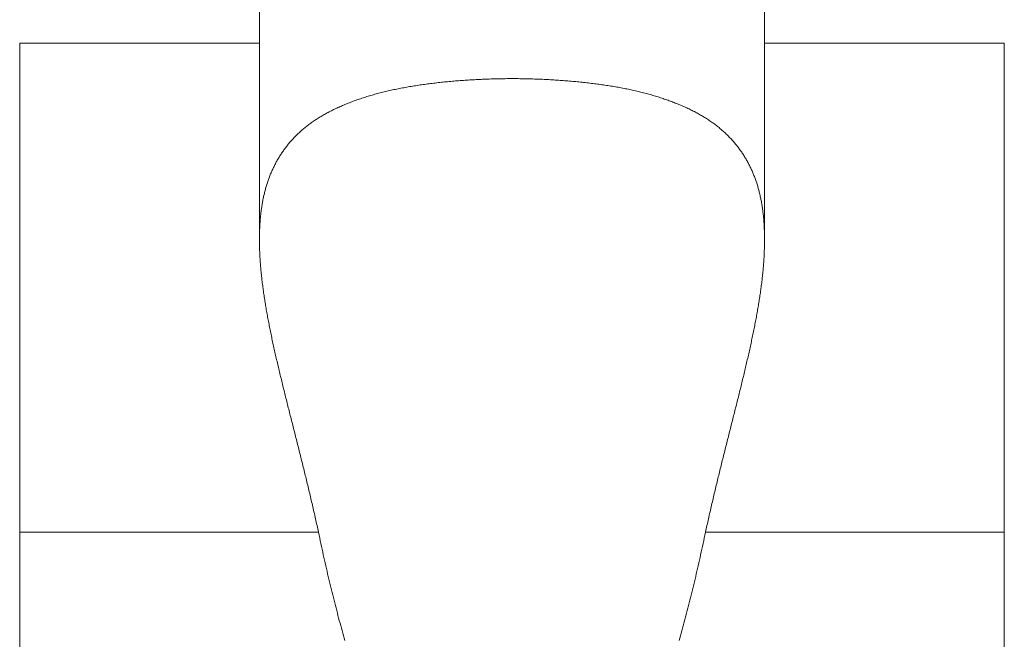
# Model space of a CAD drawing. Header units: millimetres. Extents: x 204754 to 495640, y -178579 to -98814.
# Tile 67 of 179: x 266873 to 266943, y -134381 to -134336. Entities that reach past the tile are written whole.
import ezdxf

# ---------------------------------------------------------------- set-up
doc = ezdxf.new("R2010")
doc.units = ezdxf.units.MM
doc.header["$MEASUREMENT"] = 0
doc.layers.get('0').update_dxf_attribs({"color": 252, "lineweight": 5})
doc.layers.add('P-SANR-FIXT_Nr_pióra__47', color=252, linetype='Continuous', lineweight=5)

# ---------------------------------------------------------------- blocks, each defined once
blk = doc.blocks.new('podkład 20251118')
at = {"layer": 'P-SANR-FIXT_Nr_pióra__47', "color": 252, "linetype": 'Continuous', "lineweight": 5}
for p, q in [((266889.829, -134338.092), (266889.829, -133772.095)), ((266889.829, -134352.095), (266889.829, -133772.095)), ((266925.829, -133772.095), (266925.829, -134338.092)), ((266925.829, -134352.095), (266925.829, -133772.095)), ((266872.74, -134484.521), (266872.74, -134338.092)), ((266872.74, -134338.092), (266889.829, -134338.092)), ((266889.829, -134338.092), (266872.74, -134338.092)), ((266872.74, -134338.092), (266872.74, -134372.937)), ((266925.829, -134338.092), (266942.92, -134338.092)), ((266942.92, -134338.092), (266925.829, -134338.092)), ((266942.92, -134338.092), (266942.92, -134484.521)), ((266942.92, -134372.937), (266942.92, -134338.092)), ((266905.622, -134340.665), (266905.737, -134340.66)), ((266905.737, -134340.66), (266905.852, -134340.655)), ((266905.852, -134340.655), (266905.967, -134340.65)), ((266905.967, -134340.65), (266906.082, -134340.646)), ((266906.082, -134340.646), (266906.197, -134340.642)), ((266906.197, -134340.642), (266906.312, -134340.638)), ((266906.312, -134340.638), (266906.427, -134340.635)), ((266906.427, -134340.635), (266906.543, -134340.631)), ((266906.543, -134340.631), (266906.658, -134340.628)), ((266906.658, -134340.628), (266906.774, -134340.626)), ((266906.774, -134340.626), (266906.889, -134340.623)), ((266906.889, -134340.623), (266907.005, -134340.621)), ((266907.005, -134340.621), (266907.12, -134340.619)), ((266907.12, -134340.619), (266907.236, -134340.617)), ((266907.236, -134340.617), (266907.351, -134340.616)), ((266907.351, -134340.616), (266907.467, -134340.615)), ((266907.467, -134340.615), (266907.583, -134340.614)), ((266907.583, -134340.614), (266907.698, -134340.613)), ((266907.698, -134340.613), (266907.814, -134340.613)), ((266907.814, -134340.613), (266907.93, -134340.613)), ((266907.93, -134340.613), (266908.045, -134340.613)), ((266908.045, -134340.613), (266908.161, -134340.614)), ((266908.161, -134340.614), (266908.276, -134340.615)), ((266908.276, -134340.615), (266908.392, -134340.616)), ((266908.392, -134340.616), (266908.507, -134340.617)), ((266908.507, -134340.617), (266908.623, -134340.619)), ((266908.623, -134340.619), (266908.738, -134340.621)), ((266908.738, -134340.621), (266908.854, -134340.623)), ((266908.854, -134340.623), (266908.969, -134340.626)), ((266908.969, -134340.626), (266909.084, -134340.629)), ((266909.084, -134340.629), (266909.2, -134340.632)), ((266909.2, -134340.632), (266909.315, -134340.635)), ((266909.315, -134340.635), (266909.43, -134340.639)), ((266909.43, -134340.639), (266909.545, -134340.643)), ((266909.545, -134340.643), (266909.66, -134340.647)), ((266909.66, -134340.647), (266909.774, -134340.651)), ((266909.774, -134340.651), (266909.889, -134340.656)), ((266909.889, -134340.656), (266910.004, -134340.661)), ((266910.004, -134340.661), (266910.118, -134340.666)), ((266899.509, -134341.377), (266899.61, -134341.356)), ((266899.61, -134341.356), (266899.711, -134341.336)), ((266899.711, -134341.336), (266899.813, -134341.315)), ((266899.813, -134341.315), (266899.915, -134341.296)), ((266899.915, -134341.296), (266900.018, -134341.276)), ((266900.018, -134341.276), (266900.12, -134341.257)), ((266900.12, -134341.257), (266900.224, -134341.238)), ((266900.224, -134341.238), (266900.327, -134341.219)), ((266900.327, -134341.219), (266900.431, -134341.201)), ((266900.431, -134341.201), (266900.535, -134341.183)), ((266900.535, -134341.183), (266900.64, -134341.165)), ((266900.64, -134341.165), (266900.745, -134341.148)), ((266900.745, -134341.148), (266900.85, -134341.131)), ((266900.85, -134341.131), (266900.956, -134341.114)), ((266900.956, -134341.114), (266901.062, -134341.098)), ((266901.062, -134341.098), (266901.168, -134341.081)), ((266901.168, -134341.081), (266901.274, -134341.066)), ((266901.274, -134341.066), (266901.381, -134341.05)), ((266901.381, -134341.05), (266901.489, -134341.035)), ((266901.489, -134341.035), (266901.596, -134341.02)), ((266901.596, -134341.02), (266901.704, -134341.005)), ((266901.704, -134341.005), (266901.812, -134340.991)), ((266901.812, -134340.991), (266901.92, -134340.977)), ((266901.92, -134340.977), (266902.029, -134340.963)), ((266902.029, -134340.963), (266902.138, -134340.95)), ((266902.138, -134340.95), (266902.247, -134340.936)), ((266902.247, -134340.936), (266902.357, -134340.924)), ((266902.357, -134340.924), (266902.466, -134340.911)), ((266902.466, -134340.911), (266902.576, -134340.899)), ((266902.576, -134340.899), (266902.687, -134340.887)), ((266902.687, -134340.887), (266902.797, -134340.875)), ((266902.797, -134340.875), (266902.908, -134340.863)), ((266902.908, -134340.863), (266903.019, -134340.852)), ((266903.019, -134340.852), (266903.13, -134340.841)), ((266903.13, -134340.841), (266903.241, -134340.83)), ((266903.241, -134340.83), (266903.353, -134340.82)), ((266903.353, -134340.82), (266903.465, -134340.81)), ((266903.465, -134340.81), (266903.577, -134340.8)), ((266903.577, -134340.8), (266903.689, -134340.79)), ((266903.689, -134340.79), (266903.802, -134340.781)), ((266903.802, -134340.781), (266903.914, -134340.772)), ((266903.914, -134340.772), (266904.027, -134340.763)), ((266904.027, -134340.763), (266904.14, -134340.754)), ((266904.14, -134340.754), (266904.253, -134340.746)), ((266904.253, -134340.746), (266904.366, -134340.738)), ((266904.366, -134340.738), (266904.48, -134340.73)), ((266904.48, -134340.73), (266904.593, -134340.722)), ((266904.593, -134340.722), (266904.707, -134340.715)), ((266904.707, -134340.715), (266904.821, -134340.708)), ((266904.821, -134340.708), (266904.935, -134340.701)), ((266904.935, -134340.701), (266905.049, -134340.694)), ((266905.049, -134340.694), (266905.164, -134340.688)), ((266905.164, -134340.688), (266905.278, -134340.682)), ((266905.278, -134340.682), (266905.392, -134340.676)), ((266905.392, -134340.676), (266905.507, -134340.67)), ((266905.507, -134340.67), (266905.622, -134340.665)), ((266910.118, -134340.666), (266910.233, -134340.672)), ((266910.233, -134340.672), (266910.347, -134340.678)), ((266910.347, -134340.678), (266910.461, -134340.684)), ((266910.461, -134340.684), (266910.575, -134340.69)), ((266910.575, -134340.69), (266910.689, -134340.697)), ((266910.689, -134340.697), (266910.803, -134340.704)), ((266910.803, -134340.704), (266910.917, -134340.711)), ((266910.917, -134340.711), (266911.03, -134340.718)), ((266911.03, -134340.718), (266911.144, -134340.726)), ((266911.144, -134340.726), (266911.257, -134340.734)), ((266911.257, -134340.734), (266911.37, -134340.742)), ((266911.37, -134340.742), (266911.483, -134340.751)), ((266911.483, -134340.751), (266911.596, -134340.76)), ((266911.596, -134340.76), (266911.709, -134340.769)), ((266911.709, -134340.769), (266911.821, -134340.778)), ((266911.821, -134340.778), (266911.933, -134340.787)), ((266911.933, -134340.787), (266912.045, -134340.797)), ((266912.045, -134340.797), (266912.157, -134340.807)), ((266912.157, -134340.807), (266912.269, -134340.818)), ((266912.269, -134340.818), (266912.381, -134340.828)), ((266912.381, -134340.828), (266912.492, -134340.839)), ((266912.492, -134340.839), (266912.603, -134340.85)), ((266912.603, -134340.85), (266912.714, -134340.861)), ((266912.714, -134340.861), (266912.825, -134340.873)), ((266912.825, -134340.873), (266912.936, -134340.885)), ((266912.936, -134340.885), (266913.046, -134340.897)), ((266913.046, -134340.897), (266913.156, -134340.909)), ((266913.156, -134340.909), (266913.266, -134340.922)), ((266913.266, -134340.922), (266913.376, -134340.934)), ((266913.376, -134340.934), (266913.485, -134340.948)), ((266913.485, -134340.948), (266913.594, -134340.961)), ((266913.594, -134340.961), (266913.703, -134340.974)), ((266913.703, -134340.974), (266913.812, -134340.988)), ((266913.812, -134340.988), (266913.92, -134341.003)), ((266913.92, -134341.003), (266914.028, -134341.017)), ((266914.028, -134341.017), (266914.136, -134341.032)), ((266914.136, -134341.032), (266914.244, -134341.047)), ((266914.244, -134341.047), (266914.351, -134341.062)), ((266914.351, -134341.062), (266914.458, -134341.077)), ((266914.458, -134341.077), (266914.564, -134341.093)), ((266914.564, -134341.093), (266914.671, -134341.11)), ((266914.671, -134341.11), (266914.777, -134341.126)), ((266914.777, -134341.126), (266914.882, -134341.143)), ((266914.882, -134341.143), (266914.988, -134341.16)), ((266914.988, -134341.16), (266915.093, -134341.177)), ((266915.093, -134341.177), (266915.197, -134341.195)), ((266915.197, -134341.195), (266915.302, -134341.213)), ((266915.302, -134341.213), (266915.406, -134341.231)), ((266915.406, -134341.231), (266915.509, -134341.25)), ((266915.509, -134341.25), (266915.612, -134341.269)), ((266915.612, -134341.269), (266915.715, -134341.288)), ((266915.715, -134341.288), (266915.817, -134341.308)), ((266915.817, -134341.308), (266915.919, -134341.328)), ((266915.919, -134341.328), (266916.021, -134341.348)), ((266916.021, -134341.348), (266916.122, -134341.369)), ((266896.943, -134342.071), (266897.032, -134342.041)), ((266897.032, -134342.041), (266897.121, -134342.011)), ((266897.121, -134342.011), (266897.212, -134341.981)), ((266897.212, -134341.981), (266897.302, -134341.952)), ((266897.302, -134341.952), (266897.393, -134341.923)), ((266897.393, -134341.923), (266897.485, -134341.895)), ((266897.485, -134341.895), (266897.577, -134341.867)), ((266897.577, -134341.867), (266897.669, -134341.839)), ((266897.669, -134341.839), (266897.762, -134341.811)), ((266897.762, -134341.811), (266897.856, -134341.784)), ((266897.856, -134341.784), (266897.949, -134341.758)), ((266897.949, -134341.758), (266898.044, -134341.731)), ((266898.044, -134341.731), (266898.138, -134341.705)), ((266898.138, -134341.705), (266898.234, -134341.679)), ((266898.234, -134341.679), (266898.329, -134341.654)), ((266898.329, -134341.654), (266898.425, -134341.629)), ((266898.425, -134341.629), (266898.522, -134341.605)), ((266898.522, -134341.605), (266898.619, -134341.58)), ((266898.619, -134341.58), (266898.716, -134341.556)), ((266898.716, -134341.556), (266898.814, -134341.533)), ((266898.814, -134341.533), (266898.912, -134341.509)), ((266898.912, -134341.509), (266899.01, -134341.487)), ((266899.01, -134341.487), (266899.109, -134341.464)), ((266899.109, -134341.464), (266899.209, -134341.442)), ((266899.209, -134341.442), (266899.308, -134341.42)), ((266899.308, -134341.42), (266899.409, -134341.398)), ((266899.409, -134341.398), (266899.509, -134341.377)), ((266916.122, -134341.369), (266916.223, -134341.39)), ((266916.223, -134341.39), (266916.323, -134341.412)), ((266916.323, -134341.412), (266916.423, -134341.433)), ((266916.423, -134341.433), (266916.523, -134341.455)), ((266916.523, -134341.455), (266916.622, -134341.478)), ((266916.622, -134341.478), (266916.721, -134341.501)), ((266916.721, -134341.501), (266916.819, -134341.524)), ((266916.819, -134341.524), (266916.916, -134341.548)), ((266916.916, -134341.548), (266917.014, -134341.572)), ((266917.014, -134341.572), (266917.11, -134341.596)), ((266917.11, -134341.596), (266917.207, -134341.621)), ((266917.207, -134341.621), (266917.303, -134341.646)), ((266917.303, -134341.646), (266917.398, -134341.671)), ((266917.398, -134341.671), (266917.493, -134341.697)), ((266917.493, -134341.697), (266917.587, -134341.723)), ((266917.587, -134341.723), (266917.681, -134341.75)), ((266917.681, -134341.75), (266917.775, -134341.777)), ((266917.775, -134341.777), (266917.868, -134341.804)), ((266917.868, -134341.804), (266917.961, -134341.831)), ((266917.961, -134341.831), (266918.053, -134341.859)), ((266918.053, -134341.859), (266918.145, -134341.888)), ((266918.145, -134341.888), (266918.236, -134341.916)), ((266918.236, -134341.916), (266918.327, -134341.945)), ((266918.327, -134341.945), (266918.417, -134341.974)), ((266918.417, -134341.974), (266918.507, -134342.004)), ((266918.507, -134342.004), (266918.597, -134342.034)), ((266918.597, -134342.034), (266918.686, -134342.064)), ((266918.686, -134342.064), (266918.775, -134342.095)), ((266895.189, -134342.785), (266895.267, -134342.748)), ((266895.267, -134342.748), (266895.346, -134342.711)), ((266895.346, -134342.711), (266895.425, -134342.674)), ((266895.425, -134342.674), (266895.505, -134342.638)), ((266895.505, -134342.638), (266895.585, -134342.602)), ((266895.585, -134342.602), (266895.666, -134342.566)), ((266895.666, -134342.566), (266895.748, -134342.531)), ((266895.748, -134342.531), (266895.83, -134342.496)), ((266895.83, -134342.496), (266895.912, -134342.461)), ((266895.912, -134342.461), (266895.995, -134342.427)), ((266895.995, -134342.427), (266896.079, -134342.393)), ((266896.079, -134342.393), (266896.163, -134342.359)), ((266896.163, -134342.359), (266896.247, -134342.326)), ((266896.247, -134342.326), (266896.333, -134342.293)), ((266896.333, -134342.293), (266896.418, -134342.26)), ((266896.418, -134342.26), (266896.504, -134342.228)), ((266896.504, -134342.228), (266896.591, -134342.196)), ((266896.591, -134342.196), (266896.678, -134342.164)), ((266896.678, -134342.164), (266896.766, -134342.133)), ((266896.766, -134342.133), (266896.854, -134342.102)), ((266896.854, -134342.102), (266896.943, -134342.071)), ((266918.775, -134342.095), (266918.863, -134342.125)), ((266918.863, -134342.125), (266918.951, -134342.157)), ((266918.951, -134342.157), (266919.038, -134342.188)), ((266919.038, -134342.188), (266919.125, -134342.22)), ((266919.125, -134342.22), (266919.212, -134342.252)), ((266919.212, -134342.252), (266919.298, -134342.284)), ((266919.298, -134342.284), (266919.383, -134342.317)), ((266919.383, -134342.317), (266919.468, -134342.35)), ((266919.468, -134342.35), (266919.553, -134342.384)), ((266919.553, -134342.384), (266919.637, -134342.418)), ((266919.637, -134342.418), (266919.72, -134342.452)), ((266919.72, -134342.452), (266919.803, -134342.486)), ((266919.803, -134342.486), (266919.886, -134342.521)), ((266919.886, -134342.521), (266919.967, -134342.556)), ((266919.967, -134342.556), (266920.049, -134342.591)), ((266920.049, -134342.591), (266920.129, -134342.627)), ((266920.129, -134342.627), (266920.21, -134342.663)), ((266920.21, -134342.663), (266920.289, -134342.7)), ((266920.289, -134342.7), (266920.368, -134342.737)), ((266920.368, -134342.737), (266920.447, -134342.774)), ((266893.947, -134343.473), (266894.016, -134343.429)), ((266894.016, -134343.429), (266894.085, -134343.386)), ((266894.085, -134343.386), (266894.154, -134343.344)), ((266894.154, -134343.344), (266894.225, -134343.302)), ((266894.225, -134343.302), (266894.295, -134343.26)), ((266894.295, -134343.26), (266894.367, -134343.218)), ((266894.367, -134343.218), (266894.438, -134343.177)), ((266894.438, -134343.177), (266894.511, -134343.136)), ((266894.511, -134343.136), (266894.584, -134343.096)), ((266894.584, -134343.096), (266894.658, -134343.056)), ((266894.658, -134343.056), (266894.732, -134343.016)), ((266894.732, -134343.016), (266894.807, -134342.977)), ((266894.807, -134342.977), (266894.882, -134342.938)), ((266894.882, -134342.938), (266894.958, -134342.899)), ((266894.958, -134342.899), (266895.034, -134342.861)), ((266895.034, -134342.861), (266895.111, -134342.823)), ((266895.111, -134342.823), (266895.189, -134342.785)), ((266920.447, -134342.774), (266920.524, -134342.811)), ((266920.524, -134342.811), (266920.602, -134342.849)), ((266920.602, -134342.849), (266920.678, -134342.887)), ((266920.678, -134342.887), (266920.754, -134342.926)), ((266920.754, -134342.926), (266920.83, -134342.965)), ((266920.83, -134342.965), (266920.905, -134343.004)), ((266920.905, -134343.004), (266920.979, -134343.044)), ((266920.979, -134343.044), (266921.053, -134343.084)), ((266921.053, -134343.084), (266921.126, -134343.124)), ((266921.126, -134343.124), (266921.199, -134343.165)), ((266921.199, -134343.165), (266921.271, -134343.206)), ((266921.271, -134343.206), (266921.342, -134343.247)), ((266921.342, -134343.247), (266921.413, -134343.289)), ((266921.413, -134343.289), (266921.483, -134343.331)), ((266921.483, -134343.331), (266921.553, -134343.374)), ((266921.553, -134343.374), (266921.622, -134343.416)), ((266921.622, -134343.416), (266921.69, -134343.46)), ((266921.69, -134343.46), (266921.758, -134343.503)), ((266892.935, -134344.218), (266892.993, -134344.168)), ((266892.993, -134344.168), (266893.053, -134344.119)), ((266893.053, -134344.119), (266893.113, -134344.07)), ((266893.113, -134344.07), (266893.173, -134344.022)), ((266893.173, -134344.022), (266893.235, -134343.974)), ((266893.235, -134343.974), (266893.296, -134343.927)), ((266893.296, -134343.927), (266893.359, -134343.879)), ((266893.359, -134343.879), (266893.422, -134343.833)), ((266893.422, -134343.833), (266893.485, -134343.786)), ((266893.485, -134343.786), (266893.55, -134343.74)), ((266893.55, -134343.74), (266893.614, -134343.695)), ((266893.614, -134343.695), (266893.68, -134343.65)), ((266893.68, -134343.65), (266893.746, -134343.605)), ((266893.746, -134343.605), (266893.812, -134343.56)), ((266893.812, -134343.56), (266893.88, -134343.516)), ((266893.88, -134343.516), (266893.947, -134343.473)), ((266921.758, -134343.503), (266921.825, -134343.547)), ((266921.825, -134343.547), (266921.892, -134343.592)), ((266921.892, -134343.592), (266921.958, -134343.636)), ((266921.958, -134343.636), (266922.023, -134343.681)), ((266922.023, -134343.681), (266922.088, -134343.727)), ((266922.088, -134343.727), (266922.153, -134343.773)), ((266922.153, -134343.773), (266922.216, -134343.819)), ((266922.216, -134343.819), (266922.279, -134343.866)), ((266922.279, -134343.866), (266922.342, -134343.913)), ((266922.342, -134343.913), (266922.404, -134343.96)), ((266922.404, -134343.96), (266922.465, -134344.008)), ((266922.465, -134344.008), (266922.526, -134344.056)), ((266922.526, -134344.056), (266922.586, -134344.105)), ((266922.586, -134344.105), (266922.646, -134344.154)), ((266922.646, -134344.154), (266922.705, -134344.203)), ((266892.226, -134344.895), (266892.277, -134344.841)), ((266892.277, -134344.841), (266892.328, -134344.787)), ((266892.328, -134344.787), (266892.38, -134344.733)), ((266892.38, -134344.733), (266892.433, -134344.68)), ((266892.433, -134344.68), (266892.486, -134344.627)), ((266892.486, -134344.627), (266892.54, -134344.575)), ((266892.54, -134344.575), (266892.595, -134344.522)), ((266892.595, -134344.522), (266892.65, -134344.471)), ((266892.65, -134344.471), (266892.706, -134344.419)), ((266892.706, -134344.419), (266892.762, -134344.368)), ((266892.762, -134344.368), (266892.819, -134344.318)), ((266892.819, -134344.318), (266892.877, -134344.267)), ((266892.877, -134344.267), (266892.935, -134344.218)), ((266922.705, -134344.203), (266922.763, -134344.253)), ((266922.763, -134344.253), (266922.821, -134344.303)), ((266922.821, -134344.303), (266922.878, -134344.353)), ((266922.878, -134344.353), (266922.935, -134344.404)), ((266922.935, -134344.404), (266922.991, -134344.456)), ((266922.991, -134344.456), (266923.046, -134344.507)), ((266923.046, -134344.507), (266923.101, -134344.559)), ((266923.101, -134344.559), (266923.155, -134344.612)), ((266923.155, -134344.612), (266923.209, -134344.665)), ((266923.209, -134344.665), (266923.262, -134344.718)), ((266923.262, -134344.718), (266923.314, -134344.772)), ((266923.314, -134344.772), (266923.366, -134344.826)), ((266923.366, -134344.826), (266923.418, -134344.88)), ((266891.659, -134345.574), (266891.703, -134345.515)), ((266891.703, -134345.515), (266891.748, -134345.457)), ((266891.748, -134345.457), (266891.793, -134345.399)), ((266891.793, -134345.399), (266891.839, -134345.342)), ((266891.839, -134345.342), (266891.885, -134345.285)), ((266891.885, -134345.285), (266891.932, -134345.228)), ((266891.932, -134345.228), (266891.98, -134345.172)), ((266891.98, -134345.172), (266892.028, -134345.116)), ((266892.028, -134345.116), (266892.076, -134345.06)), ((266892.076, -134345.06), (266892.125, -134345.005)), ((266892.125, -134345.005), (266892.175, -134344.95)), ((266892.175, -134344.95), (266892.226, -134344.895)), ((266923.418, -134344.88), (266923.468, -134344.935)), ((266923.468, -134344.935), (266923.518, -134344.99)), ((266923.518, -134344.99), (266923.568, -134345.045)), ((266923.568, -134345.045), (266923.617, -134345.101)), ((266923.617, -134345.101), (266923.665, -134345.157)), ((266923.665, -134345.157), (266923.713, -134345.213)), ((266923.713, -134345.213), (266923.76, -134345.27)), ((266923.76, -134345.27), (266923.807, -134345.327)), ((266923.807, -134345.327), (266923.853, -134345.385)), ((266923.853, -134345.385), (266923.898, -134345.443)), ((266923.898, -134345.443), (266923.943, -134345.501)), ((266923.943, -134345.501), (266923.987, -134345.559)), ((266923.987, -134345.559), (266924.031, -134345.618)), ((266891.176, -134346.3), (266891.213, -134346.238)), ((266891.213, -134346.238), (266891.251, -134346.176)), ((266891.251, -134346.176), (266891.289, -134346.114)), ((266891.289, -134346.114), (266891.328, -134346.053)), ((266891.328, -134346.053), (266891.367, -134345.992)), ((266891.367, -134345.992), (266891.407, -134345.931)), ((266891.407, -134345.931), (266891.448, -134345.871)), ((266891.448, -134345.871), (266891.489, -134345.811)), ((266891.489, -134345.811), (266891.531, -134345.751)), ((266891.531, -134345.751), (266891.573, -134345.692)), ((266891.573, -134345.692), (266891.616, -134345.632)), ((266891.616, -134345.632), (266891.659, -134345.574)), ((266924.031, -134345.618), (266924.074, -134345.677)), ((266924.074, -134345.677), (266924.117, -134345.737)), ((266924.117, -134345.737), (266924.159, -134345.797)), ((266924.159, -134345.797), (266924.2, -134345.857)), ((266924.2, -134345.857), (266924.241, -134345.917)), ((266924.241, -134345.917), (266924.281, -134345.978)), ((266924.281, -134345.978), (266924.321, -134346.039)), ((266924.321, -134346.039), (266924.36, -134346.1)), ((266924.36, -134346.1), (266924.399, -134346.162)), ((266924.399, -134346.162), (266924.437, -134346.224)), ((266924.437, -134346.224), (266924.474, -134346.286)), ((266890.803, -134347.004), (266890.834, -134346.938)), ((266890.834, -134346.938), (266890.866, -134346.873)), ((266890.866, -134346.873), (266890.898, -134346.808)), ((266890.898, -134346.808), (266890.931, -134346.744)), ((266890.931, -134346.744), (266890.964, -134346.679)), ((266890.964, -134346.679), (266890.998, -134346.615)), ((266890.998, -134346.615), (266891.032, -134346.552)), ((266891.032, -134346.552), (266891.067, -134346.488)), ((266891.067, -134346.488), (266891.103, -134346.425)), ((266891.103, -134346.425), (266891.139, -134346.362)), ((266891.139, -134346.362), (266891.176, -134346.3)), ((266924.474, -134346.286), (266924.511, -134346.348)), ((266924.511, -134346.348), (266924.547, -134346.411)), ((266924.547, -134346.411), (266924.583, -134346.474)), ((266924.583, -134346.474), (266924.618, -134346.537)), ((266924.618, -134346.537), (266924.652, -134346.601)), ((266924.652, -134346.601), (266924.686, -134346.665)), ((266924.686, -134346.665), (266924.72, -134346.729)), ((266924.72, -134346.729), (266924.753, -134346.793)), ((266924.753, -134346.793), (266924.785, -134346.858)), ((266924.785, -134346.858), (266924.817, -134346.923)), ((266924.817, -134346.923), (266924.848, -134346.988)), ((266890.496, -134347.741), (266890.521, -134347.673)), ((266890.521, -134347.673), (266890.547, -134347.605)), ((266890.547, -134347.605), (266890.573, -134347.537)), ((266890.573, -134347.537), (266890.6, -134347.469)), ((266890.6, -134347.469), (266890.627, -134347.402)), ((266890.627, -134347.402), (266890.655, -134347.335)), ((266890.655, -134347.335), (266890.684, -134347.268)), ((266890.684, -134347.268), (266890.713, -134347.202)), ((266890.713, -134347.202), (266890.742, -134347.135)), ((266890.742, -134347.135), (266890.772, -134347.069)), ((266890.772, -134347.069), (266890.803, -134347.004)), ((266924.848, -134346.988), (266924.879, -134347.054)), ((266924.879, -134347.054), (266924.909, -134347.119)), ((266924.909, -134347.119), (266924.938, -134347.185)), ((266924.938, -134347.185), (266924.967, -134347.252)), ((266924.967, -134347.252), (266924.996, -134347.318)), ((266924.996, -134347.318), (266925.024, -134347.385)), ((266925.024, -134347.385), (266925.051, -134347.452)), ((266925.051, -134347.452), (266925.078, -134347.52)), ((266925.078, -134347.52), (266925.105, -134347.588)), ((266925.105, -134347.588), (266925.131, -134347.656)), ((266925.131, -134347.656), (266925.156, -134347.724)), ((266890.271, -134348.439), (266890.291, -134348.368)), ((266890.291, -134348.368), (266890.312, -134348.297)), ((266890.312, -134348.297), (266890.333, -134348.227)), ((266890.333, -134348.227), (266890.355, -134348.157)), ((266890.355, -134348.157), (266890.377, -134348.087)), ((266890.377, -134348.087), (266890.4, -134348.017)), ((266890.4, -134348.017), (266890.423, -134347.948)), ((266890.423, -134347.948), (266890.447, -134347.879)), ((266890.447, -134347.879), (266890.471, -134347.81)), ((266890.471, -134347.81), (266890.496, -134347.741)), ((266925.156, -134347.724), (266925.181, -134347.793)), ((266925.181, -134347.793), (266925.205, -134347.861)), ((266925.205, -134347.861), (266925.229, -134347.931)), ((266925.229, -134347.931), (266925.252, -134348)), ((266925.252, -134348), (266925.275, -134348.07)), ((266925.275, -134348.07), (266925.297, -134348.14)), ((266925.297, -134348.14), (266925.319, -134348.21)), ((266925.319, -134348.21), (266925.34, -134348.281)), ((266925.34, -134348.281), (266925.361, -134348.351)), ((266925.361, -134348.351), (266925.381, -134348.422)), ((266890.112, -134349.091), (266890.128, -134349.017)), ((266890.128, -134349.017), (266890.144, -134348.944)), ((266890.144, -134348.944), (266890.161, -134348.871)), ((266890.161, -134348.871), (266890.178, -134348.798)), ((266890.178, -134348.798), (266890.196, -134348.726)), ((266890.196, -134348.726), (266890.214, -134348.654)), ((266890.214, -134348.654), (266890.232, -134348.582)), ((266890.232, -134348.582), (266890.252, -134348.51)), ((266890.252, -134348.51), (266890.271, -134348.439)), ((266925.381, -134348.422), (266925.401, -134348.494)), ((266925.401, -134348.494), (266925.42, -134348.566)), ((266925.42, -134348.566), (266925.439, -134348.638)), ((266925.439, -134348.638), (266925.458, -134348.71)), ((266925.458, -134348.71), (266925.475, -134348.782)), ((266925.475, -134348.782), (266925.493, -134348.855)), ((266925.493, -134348.855), (266925.51, -134348.928)), ((266925.51, -134348.928), (266925.526, -134349.002)), ((266925.526, -134349.002), (266925.542, -134349.076)), ((266925.542, -134349.076), (266925.558, -134349.15)), ((266889.979, -134349.841), (266889.99, -134349.764)), ((266889.99, -134349.764), (266890.002, -134349.688)), ((266890.002, -134349.688), (266890.014, -134349.613)), ((266890.014, -134349.613), (266890.026, -134349.537)), ((266890.026, -134349.537), (266890.04, -134349.462)), ((266890.04, -134349.462), (266890.053, -134349.387)), ((266890.053, -134349.387), (266890.067, -134349.313)), ((266890.067, -134349.313), (266890.081, -134349.238)), ((266890.081, -134349.238), (266890.096, -134349.164)), ((266890.096, -134349.164), (266890.112, -134349.091)), ((266925.558, -134349.15), (266925.573, -134349.224)), ((266925.573, -134349.224), (266925.587, -134349.298)), ((266925.587, -134349.298), (266925.602, -134349.373)), ((266925.602, -134349.373), (266925.615, -134349.449)), ((266925.615, -134349.449), (266925.628, -134349.524)), ((266925.628, -134349.524), (266925.641, -134349.6)), ((266925.641, -134349.6), (266925.654, -134349.676)), ((266925.654, -134349.676), (266925.665, -134349.752)), ((266925.665, -134349.752), (266925.677, -134349.829)), ((266889.896, -134350.54), (266889.904, -134350.461)), ((266889.904, -134350.461), (266889.912, -134350.383)), ((266889.912, -134350.383), (266889.92, -134350.304)), ((266889.92, -134350.304), (266889.929, -134350.226)), ((266889.929, -134350.226), (266889.938, -134350.149)), ((266889.938, -134350.149), (266889.947, -134350.071)), ((266889.947, -134350.071), (266889.957, -134349.994)), ((266889.957, -134349.994), (266889.968, -134349.917)), ((266889.968, -134349.917), (266889.979, -134349.841)), ((266925.677, -134349.829), (266925.688, -134349.906)), ((266925.688, -134349.906), (266925.698, -134349.983)), ((266925.698, -134349.983), (266925.709, -134350.06)), ((266925.709, -134350.06), (266925.718, -134350.138)), ((266925.718, -134350.138), (266925.728, -134350.216)), ((266925.728, -134350.216), (266925.736, -134350.295)), ((266925.736, -134350.295), (266925.745, -134350.373)), ((266925.745, -134350.373), (266925.753, -134350.452)), ((266925.753, -134350.452), (266925.76, -134350.532)), ((266889.847, -134351.263), (266889.851, -134351.182)), ((266889.851, -134351.182), (266889.855, -134351.1)), ((266889.855, -134351.1), (266889.86, -134351.019)), ((266889.86, -134351.019), (266889.865, -134350.939)), ((266889.865, -134350.939), (266889.871, -134350.858)), ((266889.871, -134350.858), (266889.876, -134350.778)), ((266889.876, -134350.778), (266889.883, -134350.699)), ((266889.883, -134350.699), (266889.889, -134350.619)), ((266889.889, -134350.619), (266889.896, -134350.54)), ((266925.76, -134350.532), (266925.768, -134350.611)), ((266925.768, -134350.611), (266925.774, -134350.691)), ((266925.774, -134350.691), (266925.781, -134350.771)), ((266925.781, -134350.771), (266925.787, -134350.852)), ((266925.787, -134350.852), (266925.792, -134350.932)), ((266925.792, -134350.932), (266925.797, -134351.014)), ((266925.797, -134351.014), (266925.802, -134351.095)), ((266925.802, -134351.095), (266925.807, -134351.177)), ((266925.807, -134351.177), (266925.81, -134351.258)), ((266889.83, -134351.926), (266889.831, -134351.842)), ((266889.831, -134351.842), (266889.832, -134351.758)), ((266889.832, -134351.758), (266889.834, -134351.675)), ((266889.834, -134351.675), (266889.836, -134351.592)), ((266889.836, -134351.592), (266889.838, -134351.509)), ((266889.838, -134351.509), (266889.841, -134351.427)), ((266889.841, -134351.427), (266889.844, -134351.345)), ((266889.844, -134351.345), (266889.847, -134351.263)), ((266925.81, -134351.258), (266925.814, -134351.341)), ((266925.814, -134351.341), (266925.817, -134351.423)), ((266925.817, -134351.423), (266925.82, -134351.506)), ((266925.82, -134351.506), (266925.822, -134351.589)), ((266925.822, -134351.589), (266925.824, -134351.673)), ((266925.824, -134351.673), (266925.826, -134351.757)), ((266925.826, -134351.757), (266925.827, -134351.841)), ((266925.827, -134351.841), (266925.828, -134351.925)), ((266889.829, -134352.01), (266889.83, -134351.926)), ((266889.829, -134352.095), (266889.829, -134352.01)), ((266889.829, -134352.188), (266889.829, -134352.095)), ((266889.83, -134352.282), (266889.829, -134352.188)), ((266889.831, -134352.376), (266889.83, -134352.282)), ((266889.832, -134352.47), (266889.831, -134352.376)), ((266889.834, -134352.564), (266889.832, -134352.47)), ((266889.837, -134352.659), (266889.834, -134352.564)), ((266925.824, -134352.564), (266925.821, -134352.659)), ((266925.826, -134352.47), (266925.824, -134352.564)), ((266925.827, -134352.376), (266925.826, -134352.47)), ((266925.828, -134352.282), (266925.827, -134352.376)), ((266925.828, -134351.925), (266925.829, -134352.01)), ((266925.829, -134352.188), (266925.828, -134352.282)), ((266925.829, -134352.01), (266925.829, -134352.095)), ((266925.829, -134352.095), (266925.829, -134352.188)), ((266889.839, -134352.753), (266889.837, -134352.659)), ((266889.843, -134352.848), (266889.839, -134352.753)), ((266889.846, -134352.943), (266889.843, -134352.848)), ((266889.85, -134353.038), (266889.846, -134352.943)), ((266889.855, -134353.133), (266889.85, -134353.038)), ((266889.859, -134353.228), (266889.855, -134353.133)), ((266889.864, -134353.324), (266889.859, -134353.228)), ((266925.799, -134353.228), (266925.794, -134353.324)), ((266925.804, -134353.133), (266925.799, -134353.228)), ((266925.808, -134353.038), (266925.804, -134353.133)), ((266925.812, -134352.943), (266925.808, -134353.038)), ((266925.815, -134352.848), (266925.812, -134352.943)), ((266925.819, -134352.753), (266925.815, -134352.848)), ((266925.821, -134352.659), (266925.819, -134352.753)), ((266889.87, -134353.419), (266889.864, -134353.324)), ((266889.876, -134353.515), (266889.87, -134353.419)), ((266889.882, -134353.611), (266889.876, -134353.515)), ((266889.889, -134353.707), (266889.882, -134353.611)), ((266889.896, -134353.804), (266889.889, -134353.707)), ((266889.903, -134353.9), (266889.896, -134353.804)), ((266889.911, -134353.997), (266889.903, -134353.9)), ((266925.755, -134353.9), (266925.747, -134353.997)), ((266925.762, -134353.804), (266925.755, -134353.9)), ((266925.769, -134353.707), (266925.762, -134353.804)), ((266925.776, -134353.611), (266925.769, -134353.707)), ((266925.782, -134353.515), (266925.776, -134353.611)), ((266925.788, -134353.419), (266925.782, -134353.515)), ((266925.794, -134353.324), (266925.788, -134353.419)), ((266889.919, -134354.094), (266889.911, -134353.997)), ((266889.928, -134354.191), (266889.919, -134354.094)), ((266889.937, -134354.288), (266889.928, -134354.191)), ((266889.946, -134354.385), (266889.937, -134354.288)), ((266889.956, -134354.483), (266889.946, -134354.385)), ((266889.966, -134354.58), (266889.956, -134354.483)), ((266889.976, -134354.678), (266889.966, -134354.58)), ((266889.987, -134354.776), (266889.976, -134354.678)), ((266925.682, -134354.678), (266925.671, -134354.776)), ((266925.692, -134354.58), (266925.682, -134354.678)), ((266925.702, -134354.483), (266925.692, -134354.58)), ((266925.712, -134354.385), (266925.702, -134354.483)), ((266925.721, -134354.288), (266925.712, -134354.385)), ((266925.73, -134354.191), (266925.721, -134354.288)), ((266925.739, -134354.094), (266925.73, -134354.191)), ((266925.747, -134353.997), (266925.739, -134354.094)), ((266889.998, -134354.874), (266889.987, -134354.776)), ((266890.009, -134354.972), (266889.998, -134354.874)), ((266890.021, -134355.071), (266890.009, -134354.972)), ((266890.033, -134355.17), (266890.021, -134355.071)), ((266890.045, -134355.268), (266890.033, -134355.17)), ((266890.058, -134355.367), (266890.045, -134355.268)), ((266890.071, -134355.466), (266890.058, -134355.367)), ((266925.6, -134355.367), (266925.587, -134355.466)), ((266925.613, -134355.268), (266925.6, -134355.367)), ((266925.625, -134355.17), (266925.613, -134355.268)), ((266925.637, -134355.071), (266925.625, -134355.17)), ((266925.649, -134354.972), (266925.637, -134355.071)), ((266925.66, -134354.874), (266925.649, -134354.972)), ((266925.671, -134354.776), (266925.66, -134354.874)), ((266890.084, -134355.566), (266890.071, -134355.466)), ((266890.098, -134355.665), (266890.084, -134355.566)), ((266890.111, -134355.765), (266890.098, -134355.665)), ((266890.126, -134355.865), (266890.111, -134355.765)), ((266890.14, -134355.965), (266890.126, -134355.865)), ((266890.155, -134356.065), (266890.14, -134355.965)), ((266890.17, -134356.165), (266890.155, -134356.065)), ((266925.503, -134356.065), (266925.488, -134356.165)), ((266925.518, -134355.965), (266925.503, -134356.065)), ((266925.532, -134355.865), (266925.518, -134355.965)), ((266925.547, -134355.765), (266925.532, -134355.865)), ((266925.561, -134355.665), (266925.547, -134355.765)), ((266925.574, -134355.566), (266925.561, -134355.665)), ((266925.587, -134355.466), (266925.574, -134355.566)), ((266890.186, -134356.266), (266890.17, -134356.165)), ((266890.201, -134356.367), (266890.186, -134356.266)), ((266890.217, -134356.467), (266890.201, -134356.367)), ((266890.234, -134356.568), (266890.217, -134356.467)), ((266890.25, -134356.67), (266890.234, -134356.568)), ((266890.267, -134356.771), (266890.25, -134356.67)), ((266890.284, -134356.873), (266890.267, -134356.771)), ((266925.391, -134356.771), (266925.374, -134356.873)), ((266925.408, -134356.67), (266925.391, -134356.771)), ((266925.425, -134356.568), (266925.408, -134356.67)), ((266925.441, -134356.467), (266925.425, -134356.568)), ((266925.457, -134356.367), (266925.441, -134356.467)), ((266925.473, -134356.266), (266925.457, -134356.367)), ((266925.488, -134356.165), (266925.473, -134356.266)), ((266890.301, -134356.974), (266890.284, -134356.873)), ((266890.319, -134357.076), (266890.301, -134356.974)), ((266890.337, -134357.178), (266890.319, -134357.076)), ((266890.355, -134357.281), (266890.337, -134357.178)), ((266890.374, -134357.383), (266890.355, -134357.281)), ((266890.392, -134357.486), (266890.374, -134357.383)), ((266890.411, -134357.588), (266890.392, -134357.486)), ((266925.266, -134357.486), (266925.247, -134357.588)), ((266925.284, -134357.383), (266925.266, -134357.486)), ((266925.303, -134357.281), (266925.284, -134357.383)), ((266925.321, -134357.178), (266925.303, -134357.281)), ((266925.339, -134357.076), (266925.321, -134357.178)), ((266925.357, -134356.974), (266925.339, -134357.076)), ((266925.374, -134356.873), (266925.357, -134356.974)), ((266890.43, -134357.691), (266890.411, -134357.588)), ((266890.45, -134357.794), (266890.43, -134357.691)), ((266890.47, -134357.898), (266890.45, -134357.794)), ((266890.49, -134358.001), (266890.47, -134357.898)), ((266890.51, -134358.105), (266890.49, -134358.001)), ((266890.53, -134358.209), (266890.51, -134358.105)), ((266925.148, -134358.105), (266925.128, -134358.209)), ((266925.169, -134358.001), (266925.148, -134358.105)), ((266925.189, -134357.898), (266925.169, -134358.001)), ((266925.208, -134357.794), (266925.189, -134357.898)), ((266925.228, -134357.691), (266925.208, -134357.794)), ((266925.247, -134357.588), (266925.228, -134357.691)), ((266890.551, -134358.313), (266890.53, -134358.209)), ((266890.571, -134358.417), (266890.551, -134358.313)), ((266890.593, -134358.521), (266890.571, -134358.417)), ((266890.614, -134358.626), (266890.593, -134358.521)), ((266890.635, -134358.731), (266890.614, -134358.626)), ((266890.657, -134358.836), (266890.635, -134358.731)), ((266890.679, -134358.941), (266890.657, -134358.836)), ((266925.001, -134358.836), (266924.979, -134358.941)), ((266925.023, -134358.731), (266925.001, -134358.836)), ((266925.044, -134358.626), (266925.023, -134358.731)), ((266925.066, -134358.521), (266925.044, -134358.626)), ((266925.087, -134358.417), (266925.066, -134358.521)), ((266925.107, -134358.313), (266925.087, -134358.417)), ((266925.128, -134358.209), (266925.107, -134358.313)), ((266890.701, -134359.046), (266890.679, -134358.941)), ((266890.723, -134359.151), (266890.701, -134359.046)), ((266890.746, -134359.257), (266890.723, -134359.151)), ((266890.769, -134359.363), (266890.746, -134359.257)), ((266890.791, -134359.469), (266890.769, -134359.363)), ((266890.815, -134359.575), (266890.791, -134359.469)), ((266890.838, -134359.681), (266890.815, -134359.575)), ((266924.844, -134359.575), (266924.82, -134359.681)), ((266924.867, -134359.469), (266924.844, -134359.575)), ((266924.89, -134359.363), (266924.867, -134359.469)), ((266924.912, -134359.257), (266924.89, -134359.363)), ((266924.935, -134359.151), (266924.912, -134359.257)), ((266924.957, -134359.046), (266924.935, -134359.151)), ((266924.979, -134358.941), (266924.957, -134359.046)), ((266890.861, -134359.788), (266890.838, -134359.681)), ((266890.885, -134359.894), (266890.861, -134359.788)), ((266890.909, -134360.001), (266890.885, -134359.894)), ((266890.933, -134360.108), (266890.909, -134360.001)), ((266890.957, -134360.215), (266890.933, -134360.108)), ((266890.981, -134360.322), (266890.957, -134360.215)), ((266924.701, -134360.215), (266924.677, -134360.322)), ((266924.725, -134360.108), (266924.701, -134360.215)), ((266924.749, -134360.001), (266924.725, -134360.108)), ((266924.773, -134359.894), (266924.749, -134360.001)), ((266924.797, -134359.788), (266924.773, -134359.894)), ((266924.82, -134359.681), (266924.797, -134359.788)), ((266891.006, -134360.43), (266890.981, -134360.322)), ((266891.03, -134360.538), (266891.006, -134360.43)), ((266891.055, -134360.645), (266891.03, -134360.538)), ((266891.08, -134360.753), (266891.055, -134360.645)), ((266891.105, -134360.861), (266891.08, -134360.753)), ((266891.131, -134360.97), (266891.105, -134360.861)), ((266891.156, -134361.078), (266891.131, -134360.97)), ((266924.527, -134360.97), (266924.502, -134361.078)), ((266924.553, -134360.861), (266924.527, -134360.97)), ((266924.578, -134360.753), (266924.553, -134360.861)), ((266924.603, -134360.645), (266924.578, -134360.753)), ((266924.628, -134360.538), (266924.603, -134360.645)), ((266924.652, -134360.43), (266924.628, -134360.538)), ((266924.677, -134360.322), (266924.652, -134360.43)), ((266891.182, -134361.186), (266891.156, -134361.078)), ((266891.207, -134361.295), (266891.182, -134361.186)), ((266891.233, -134361.404), (266891.207, -134361.295)), ((266891.259, -134361.513), (266891.233, -134361.404)), ((266891.285, -134361.622), (266891.259, -134361.513)), ((266891.312, -134361.731), (266891.285, -134361.622)), ((266924.373, -134361.622), (266924.346, -134361.731)), ((266924.399, -134361.513), (266924.373, -134361.622)), ((266924.425, -134361.404), (266924.399, -134361.513)), ((266924.451, -134361.295), (266924.425, -134361.404)), ((266924.476, -134361.186), (266924.451, -134361.295)), ((266924.502, -134361.078), (266924.476, -134361.186)), ((266891.338, -134361.841), (266891.312, -134361.731)), ((266891.365, -134361.95), (266891.338, -134361.841)), ((266891.391, -134362.06), (266891.365, -134361.95)), ((266891.418, -134362.17), (266891.391, -134362.06)), ((266891.445, -134362.28), (266891.418, -134362.17)), ((266891.472, -134362.39), (266891.445, -134362.28)), ((266891.499, -134362.501), (266891.472, -134362.39)), ((266924.186, -134362.39), (266924.159, -134362.501)), ((266924.213, -134362.28), (266924.186, -134362.39)), ((266924.24, -134362.17), (266924.213, -134362.28)), ((266924.267, -134362.06), (266924.24, -134362.17)), ((266924.294, -134361.95), (266924.267, -134362.06)), ((266924.32, -134361.841), (266924.294, -134361.95)), ((266924.346, -134361.731), (266924.32, -134361.841)), ((266891.526, -134362.611), (266891.499, -134362.501)), ((266891.553, -134362.722), (266891.526, -134362.611)), ((266891.581, -134362.832), (266891.553, -134362.722)), ((266891.608, -134362.943), (266891.581, -134362.832)), ((266891.636, -134363.054), (266891.608, -134362.943)), ((266891.663, -134363.165), (266891.636, -134363.054)), ((266924.022, -134363.054), (266923.995, -134363.165)), ((266924.05, -134362.943), (266924.022, -134363.054)), ((266924.077, -134362.832), (266924.05, -134362.943)), ((266924.105, -134362.722), (266924.077, -134362.832)), ((266924.132, -134362.611), (266924.105, -134362.722)), ((266924.159, -134362.501), (266924.132, -134362.611)), ((266891.691, -134363.277), (266891.663, -134363.165)), ((266891.719, -134363.388), (266891.691, -134363.277)), ((266891.747, -134363.499), (266891.719, -134363.388)), ((266891.775, -134363.611), (266891.747, -134363.499)), ((266891.803, -134363.723), (266891.775, -134363.611)), ((266891.831, -134363.835), (266891.803, -134363.723)), ((266923.855, -134363.723), (266923.827, -134363.835)), ((266923.883, -134363.611), (266923.855, -134363.723)), ((266923.911, -134363.499), (266923.883, -134363.611)), ((266923.939, -134363.388), (266923.911, -134363.499)), ((266923.967, -134363.277), (266923.939, -134363.388)), ((266923.995, -134363.165), (266923.967, -134363.277)), ((266891.859, -134363.947), (266891.831, -134363.835)), ((266891.887, -134364.059), (266891.859, -134363.947)), ((266891.916, -134364.171), (266891.887, -134364.059)), ((266891.944, -134364.284), (266891.916, -134364.171)), ((266891.972, -134364.396), (266891.944, -134364.284)), ((266892.001, -134364.509), (266891.972, -134364.396)), ((266892.029, -134364.622), (266892.001, -134364.509)), ((266923.657, -134364.509), (266923.629, -134364.622)), ((266923.686, -134364.396), (266923.657, -134364.509)), ((266923.714, -134364.284), (266923.686, -134364.396)), ((266923.743, -134364.171), (266923.714, -134364.284)), ((266923.771, -134364.059), (266923.743, -134364.171)), ((266923.799, -134363.947), (266923.771, -134364.059)), ((266923.827, -134363.835), (266923.799, -134363.947)), ((266892.058, -134364.735), (266892.029, -134364.622)), ((266892.087, -134364.848), (266892.058, -134364.735)), ((266892.115, -134364.961), (266892.087, -134364.848)), ((266892.144, -134365.074), (266892.115, -134364.961)), ((266892.173, -134365.188), (266892.144, -134365.074)), ((266892.201, -134365.301), (266892.173, -134365.188)), ((266923.486, -134365.188), (266923.457, -134365.301)), ((266923.514, -134365.074), (266923.486, -134365.188)), ((266923.543, -134364.961), (266923.514, -134365.074)), ((266923.572, -134364.848), (266923.543, -134364.961)), ((266923.6, -134364.735), (266923.572, -134364.848)), ((266923.629, -134364.622), (266923.6, -134364.735)), ((266892.23, -134365.415), (266892.201, -134365.301)), ((266892.259, -134365.528), (266892.23, -134365.415)), ((266892.288, -134365.642), (266892.259, -134365.528)), ((266892.317, -134365.756), (266892.288, -134365.642)), ((266892.345, -134365.87), (266892.317, -134365.756)), ((266892.374, -134365.985), (266892.345, -134365.87)), ((266923.313, -134365.87), (266923.284, -134365.985)), ((266923.342, -134365.756), (266923.313, -134365.87)), ((266923.37, -134365.642), (266923.342, -134365.756)), ((266923.399, -134365.528), (266923.37, -134365.642)), ((266923.428, -134365.415), (266923.399, -134365.528)), ((266923.457, -134365.301), (266923.428, -134365.415)), ((266892.403, -134366.099), (266892.374, -134365.985)), ((266892.432, -134366.213), (266892.403, -134366.099)), ((266892.461, -134366.328), (266892.432, -134366.213)), ((266892.49, -134366.442), (266892.461, -134366.328)), ((266892.519, -134366.557), (266892.49, -134366.442)), ((266892.548, -134366.672), (266892.519, -134366.557)), ((266923.139, -134366.557), (266923.11, -134366.672)), ((266923.168, -134366.442), (266923.139, -134366.557)), ((266923.197, -134366.328), (266923.168, -134366.442)), ((266923.226, -134366.213), (266923.197, -134366.328)), ((266923.255, -134366.099), (266923.226, -134366.213)), ((266923.284, -134365.985), (266923.255, -134366.099)), ((266892.577, -134366.787), (266892.548, -134366.672)), ((266892.606, -134366.902), (266892.577, -134366.787)), ((266892.634, -134367.017), (266892.606, -134366.902)), ((266892.663, -134367.133), (266892.634, -134367.017)), ((266892.692, -134367.248), (266892.663, -134367.133)), ((266892.721, -134367.364), (266892.692, -134367.248)), ((266922.966, -134367.248), (266922.937, -134367.364)), ((266922.995, -134367.133), (266922.966, -134367.248)), ((266923.024, -134367.017), (266922.995, -134367.133)), ((266923.053, -134366.902), (266923.024, -134367.017)), ((266923.082, -134366.787), (266923.053, -134366.902)), ((266923.11, -134366.672), (266923.082, -134366.787)), ((266892.75, -134367.48), (266892.721, -134367.364)), ((266892.779, -134367.595), (266892.75, -134367.48)), ((266892.808, -134367.711), (266892.779, -134367.595)), ((266892.837, -134367.827), (266892.808, -134367.711)), ((266892.866, -134367.944), (266892.837, -134367.827)), ((266892.894, -134368.06), (266892.866, -134367.944)), ((266922.793, -134367.944), (266922.764, -134368.06)), ((266922.821, -134367.827), (266922.793, -134367.944)), ((266922.85, -134367.711), (266922.821, -134367.827)), ((266922.879, -134367.595), (266922.85, -134367.711)), ((266922.908, -134367.48), (266922.879, -134367.595)), ((266922.937, -134367.364), (266922.908, -134367.48)), ((266892.923, -134368.176), (266892.894, -134368.06)), ((266892.952, -134368.293), (266892.923, -134368.176)), ((266892.981, -134368.41), (266892.952, -134368.293)), ((266893.01, -134368.526), (266892.981, -134368.41)), ((266893.038, -134368.643), (266893.01, -134368.526)), ((266893.067, -134368.76), (266893.038, -134368.643)), ((266922.62, -134368.643), (266922.591, -134368.76)), ((266922.649, -134368.526), (266922.62, -134368.643)), ((266922.677, -134368.41), (266922.649, -134368.526)), ((266922.706, -134368.293), (266922.677, -134368.41)), ((266922.735, -134368.176), (266922.706, -134368.293)), ((266922.764, -134368.06), (266922.735, -134368.176)), ((266893.096, -134368.878), (266893.067, -134368.76)), ((266893.124, -134368.995), (266893.096, -134368.878)), ((266893.153, -134369.112), (266893.124, -134368.995)), ((266893.181, -134369.23), (266893.153, -134369.112)), ((266893.21, -134369.348), (266893.181, -134369.23)), ((266893.238, -134369.465), (266893.21, -134369.348)), ((266922.448, -134369.348), (266922.42, -134369.465)), ((266922.477, -134369.23), (266922.448, -134369.348)), ((266922.505, -134369.112), (266922.477, -134369.23)), ((266922.534, -134368.995), (266922.505, -134369.112)), ((266922.563, -134368.878), (266922.534, -134368.995)), ((266922.591, -134368.76), (266922.563, -134368.878)), ((266893.267, -134369.583), (266893.238, -134369.465)), ((266893.295, -134369.701), (266893.267, -134369.583)), ((266893.323, -134369.819), (266893.295, -134369.701)), ((266893.352, -134369.938), (266893.323, -134369.819)), ((266893.38, -134370.056), (266893.352, -134369.938)), ((266893.408, -134370.175), (266893.38, -134370.056)), ((266922.278, -134370.056), (266922.25, -134370.175)), ((266922.306, -134369.938), (266922.278, -134370.056)), ((266922.335, -134369.819), (266922.306, -134369.938)), ((266922.363, -134369.701), (266922.335, -134369.819)), ((266922.391, -134369.583), (266922.363, -134369.701)), ((266922.42, -134369.465), (266922.391, -134369.583)), ((266893.436, -134370.293), (266893.408, -134370.175)), ((266893.464, -134370.412), (266893.436, -134370.293)), ((266893.492, -134370.531), (266893.464, -134370.412)), ((266893.52, -134370.65), (266893.492, -134370.531)), ((266893.548, -134370.769), (266893.52, -134370.65)), ((266893.576, -134370.889), (266893.548, -134370.769)), ((266922.11, -134370.769), (266922.082, -134370.889)), ((266922.138, -134370.65), (266922.11, -134370.769)), ((266922.166, -134370.531), (266922.138, -134370.65)), ((266922.194, -134370.412), (266922.166, -134370.531)), ((266922.222, -134370.293), (266922.194, -134370.412)), ((266922.25, -134370.175), (266922.222, -134370.293)), ((266893.604, -134371.008), (266893.576, -134370.889)), ((266893.631, -134371.128), (266893.604, -134371.008)), ((266893.659, -134371.248), (266893.631, -134371.128)), ((266893.687, -134371.367), (266893.659, -134371.248)), ((266893.714, -134371.487), (266893.687, -134371.367)), ((266893.741, -134371.607), (266893.714, -134371.487)), ((266921.944, -134371.487), (266921.917, -134371.607)), ((266921.972, -134371.367), (266921.944, -134371.487)), ((266921.999, -134371.248), (266921.972, -134371.367)), ((266922.027, -134371.128), (266921.999, -134371.248)), ((266922.054, -134371.008), (266922.027, -134371.128)), ((266922.082, -134370.889), (266922.054, -134371.008)), ((266893.769, -134371.728), (266893.741, -134371.607)), ((266893.796, -134371.848), (266893.769, -134371.728)), ((266893.823, -134371.969), (266893.796, -134371.848)), ((266893.85, -134372.089), (266893.823, -134371.969)), ((266893.877, -134372.21), (266893.85, -134372.089)), ((266893.904, -134372.331), (266893.877, -134372.21)), ((266921.781, -134372.21), (266921.754, -134372.331)), ((266921.808, -134372.089), (266921.781, -134372.21)), ((266921.835, -134371.969), (266921.808, -134372.089)), ((266921.862, -134371.848), (266921.835, -134371.969)), ((266921.889, -134371.728), (266921.862, -134371.848)), ((266921.917, -134371.607), (266921.889, -134371.728)), ((266872.74, -134372.937), (266894.037, -134372.937)), ((266872.74, -134484.521), (266872.74, -134372.937)), ((266893.931, -134372.452), (266893.904, -134372.331)), ((266893.958, -134372.573), (266893.931, -134372.452)), ((266893.984, -134372.694), (266893.958, -134372.573)), ((266894.011, -134372.816), (266893.984, -134372.694)), ((266894.037, -134372.937), (266894.011, -134372.816)), ((266894.037, -134372.937), (266894.08, -134373.139)), ((266921.578, -134373.139), (266921.621, -134372.937)), ((266921.647, -134372.816), (266921.621, -134372.937)), ((266921.621, -134372.937), (266942.92, -134372.937)), ((266921.674, -134372.694), (266921.647, -134372.816)), ((266921.7, -134372.573), (266921.674, -134372.694)), ((266921.727, -134372.452), (266921.7, -134372.573)), ((266921.754, -134372.331), (266921.727, -134372.452)), ((266942.92, -134372.937), (266942.92, -134484.521)), ((266894.08, -134373.139), (266894.122, -134373.341)), ((266894.122, -134373.341), (266894.165, -134373.541)), ((266894.165, -134373.541), (266894.208, -134373.741)), ((266921.45, -134373.741), (266921.493, -134373.541)), ((266921.493, -134373.541), (266921.536, -134373.341)), ((266921.536, -134373.341), (266921.578, -134373.139)), ((266894.208, -134373.741), (266894.251, -134373.94)), ((266894.251, -134373.94), (266894.294, -134374.138)), ((266894.294, -134374.138), (266894.338, -134374.336)), ((266894.338, -134374.336), (266894.381, -134374.533)), ((266921.277, -134374.534), (266921.32, -134374.337)), ((266921.32, -134374.337), (266921.364, -134374.139)), ((266921.364, -134374.139), (266921.407, -134373.94)), ((266921.407, -134373.94), (266921.45, -134373.741)), ((266894.381, -134374.533), (266894.425, -134374.729)), ((266894.425, -134374.729), (266894.469, -134374.925)), ((266894.469, -134374.925), (266894.513, -134375.119)), ((266921.145, -134375.122), (266921.189, -134374.926)), ((266921.189, -134374.926), (266921.233, -134374.731)), ((266921.233, -134374.731), (266921.277, -134374.534)), ((266894.513, -134375.119), (266894.557, -134375.314)), ((266894.557, -134375.314), (266894.601, -134375.507)), ((266894.601, -134375.507), (266894.646, -134375.7)), ((266894.646, -134375.7), (266894.69, -134375.892)), ((266920.967, -134375.895), (266921.011, -134375.703)), ((266921.011, -134375.703), (266921.056, -134375.51)), ((266921.056, -134375.51), (266921.1, -134375.316)), ((266921.1, -134375.316), (266921.145, -134375.122)), ((266894.69, -134375.892), (266894.735, -134376.083)), ((266894.735, -134376.083), (266894.78, -134376.273)), ((266894.78, -134376.273), (266894.825, -134376.463)), ((266920.831, -134376.468), (266920.877, -134376.278)), ((266920.877, -134376.278), (266920.922, -134376.087)), ((266920.922, -134376.087), (266920.967, -134375.895)), ((266894.825, -134376.463), (266894.871, -134376.653)), ((266894.871, -134376.653), (266894.916, -134376.841)), ((266894.916, -134376.841), (266894.962, -134377.029)), ((266894.962, -134377.029), (266895.007, -134377.216)), ((266920.649, -134377.223), (266920.695, -134377.035)), ((266920.695, -134377.035), (266920.74, -134376.847)), ((266920.74, -134376.847), (266920.786, -134376.658)), ((266920.786, -134376.658), (266920.831, -134376.468)), ((266895.007, -134377.216), (266895.053, -134377.402)), ((266895.053, -134377.402), (266895.1, -134377.588)), ((266895.1, -134377.588), (266895.146, -134377.773)), ((266895.146, -134377.773), (266895.192, -134377.957)), ((266920.463, -134377.966), (266920.51, -134377.781)), ((266920.51, -134377.781), (266920.556, -134377.596)), ((266920.556, -134377.596), (266920.603, -134377.41)), ((266920.603, -134377.41), (266920.649, -134377.223)), ((266895.192, -134377.957), (266895.239, -134378.141)), ((266895.239, -134378.141), (266895.286, -134378.324)), ((266895.286, -134378.324), (266895.333, -134378.506)), ((266895.333, -134378.506), (266895.38, -134378.688)), ((266920.276, -134378.698), (266920.323, -134378.516)), ((266920.323, -134378.516), (266920.37, -134378.333)), ((266920.37, -134378.333), (266920.417, -134378.15)), ((266920.417, -134378.15), (266920.463, -134377.966)), ((266895.38, -134378.688), (266895.427, -134378.869)), ((266895.427, -134378.869), (266895.474, -134379.049)), ((266895.474, -134379.049), (266895.522, -134379.228)), ((266895.522, -134379.228), (266895.57, -134379.407)), ((266920.085, -134379.418), (266920.133, -134379.239)), ((266920.133, -134379.239), (266920.181, -134379.059)), ((266920.181, -134379.059), (266920.228, -134378.879)), ((266920.228, -134378.879), (266920.276, -134378.698)), ((266895.57, -134379.407), (266895.618, -134379.585)), ((266895.618, -134379.585), (266895.666, -134379.763)), ((266895.666, -134379.763), (266895.714, -134379.94)), ((266895.714, -134379.94), (266895.762, -134380.116)), ((266919.892, -134380.127), (266919.941, -134379.951)), ((266919.941, -134379.951), (266919.989, -134379.774)), ((266919.989, -134379.774), (266920.037, -134379.596)), ((266920.037, -134379.596), (266920.085, -134379.418)), ((266895.762, -134380.116), (266895.811, -134380.291)), ((266895.811, -134380.291), (266895.86, -134380.466)), ((266895.86, -134380.466), (266895.909, -134380.64)), ((266919.746, -134380.651), (266919.795, -134380.477)), ((266919.795, -134380.477), (266919.844, -134380.302)), ((266919.844, -134380.302), (266919.892, -134380.127))]:
    blk.add_line(p, q, dxfattribs=at)

msp = doc.modelspace()

# ---------------------------------------------------------------- block references
msp.add_blockref('podkład 20251118', (0, 0))

doc.saveas('drawing.dxf')
